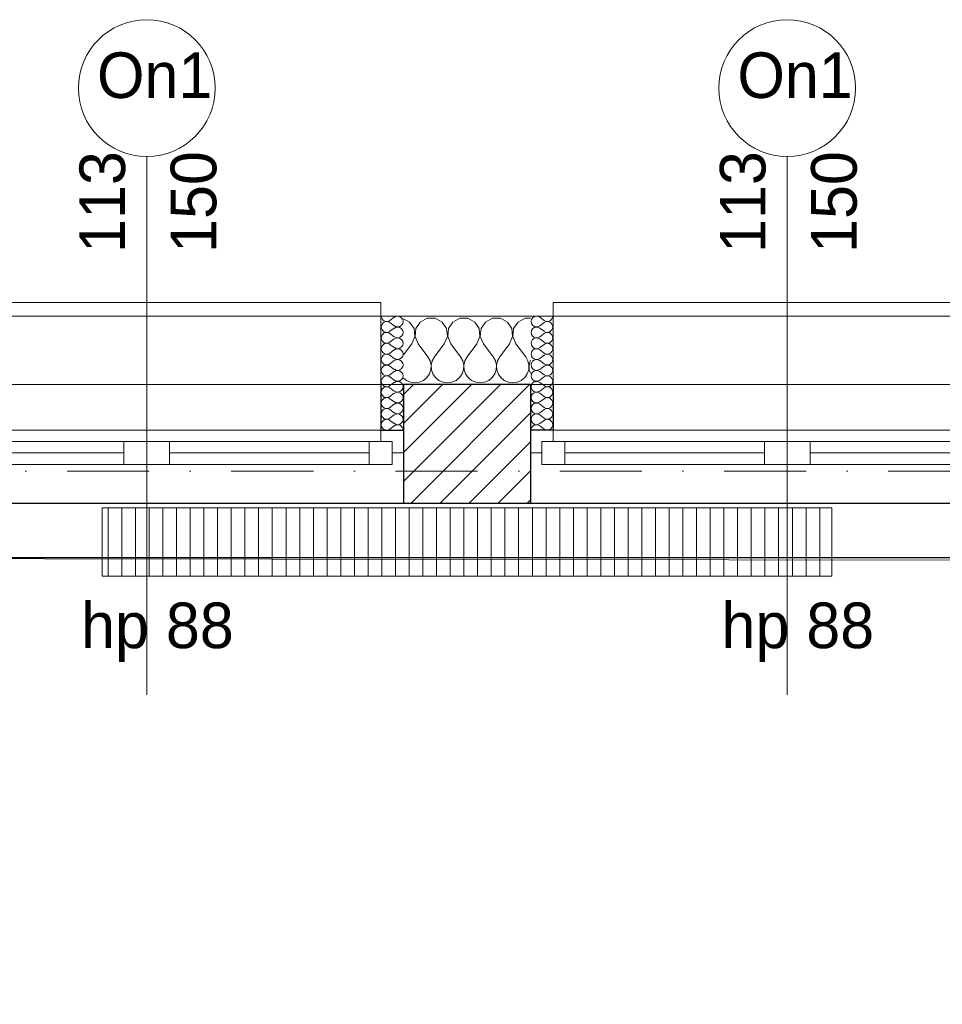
# Model space of a CAD drawing. Header units: millimetres. Extents: x 172139 to 266886, y 89525 to 138225.
# Tile 82 of 82: x 217776 to 219799, y 120167 to 122326. Entities that reach past the tile are written whole.
import ezdxf
from ezdxf.enums import TextEntityAlignment as Align

# ---------------------------------------------------------------- set-up
doc = ezdxf.new("R2010")
doc.units = ezdxf.units.MM
doc.header["$MEASUREMENT"] = 0
doc.linetypes.add('Kropki i Kreski', pattern=[360, 180, -90, 0, -90])
for name, color, linetype in [('Konstrukcja - Siatki mod', 7, 'Continuous'), ('KR_INW', 7, 'Continuous'), ('NAPIS_SODON', 7, 'Continuous'), ('Okna ArchiCADa', 7, 'Continuous'), ('Znaczniki okien ArchiCADa', 7, 'Continuous')]:
    doc.layers.add(name, color=color, linetype=linetype)
for name, color, linetype, lineweight, true_color in [('Konstrukcja - Siatki mod_Nr_pióra__48', 7, 'Continuous', 15, 0xa80f02), ('KR_INW_Nr_pióra__102', 7, 'Continuous', 5, 0xcccccc), ('Okna ArchiCADa_Nr_pióra__61', 7, 'Continuous', 13, 0x6a6a6a), ('Okna ArchiCADa_Nr_pióra__64', 7, 'Continuous', 13, 0x41c341), ('W_KAN_GRZEJNIKI_Nr_pióra__24', 7, 'Continuous', 15, 0x029e21), ('W_KAN_GRZEJNIKI_Nr_pióra__4', 7, 'Continuous', 13, 0x029e21), ('Znaczniki okien ArchiCADa_Nr_pióra__20', 7, 'Continuous', 13, 0xb00000), ('Znaczniki okien ArchiCADa_Nr_pióra__44', 7, 'Continuous', 13, 0x029e21)]:
    doc.layers.add(name, color=color, linetype=linetype, lineweight=lineweight, true_color=true_color)
for name, color, linetype, lineweight in [('KR_INW_Nr_pióra__101', 252, 'Continuous', 5), ('KR_INW_Nr_pióra__27', 7, 'Continuous', 25), ('KR_INW_Nr_pióra__47', 7, 'Continuous', 15), ('NAPIS_SODON_Nr_pióra__1', 7, 'Continuous', 13), ('NAPIS_SODON_Nr_pióra__121', 255, 'Continuous', 0), ('Okna ArchiCADa_Nr_pióra__27', 7, 'Continuous', 25), ('STREFA_NOWE_POM_Nr_pióra__121', 255, 'Continuous', 0), ('Znaczniki okien ArchiCADa_Nr_pióra__7', 7, 'Continuous', 13)]:
    doc.layers.add(name, color=color, linetype=linetype, lineweight=lineweight)
doc.styles.add('GENERATED_STYLE_1', font='txt')

# ---------------------------------------------------------------- blocks, each defined once
blk = doc.blocks.new('Strop_1', base_point=(179225, 121523.3))
at = {"layer": 'NAPIS_SODON_Nr_pióra__1', "linetype": 'Continuous', "flags": 128}
blk.add_lwpolyline([(179225, 121523.3), (179225.9, 107003.8), (250898.3, 107008.3), (250897.4, 121527.8)], close=True, dxfattribs=at)
blk = doc.blocks.new('Strop_2', base_point=(188316, 115154.1))
at = {"layer": 'NAPIS_SODON_Nr_pióra__121', "linetype": 'Continuous', "flags": 128}
blk.add_lwpolyline([(205315.4, 121145.6), (224463.2, 121145.6), (224463.2, 120284.7), (224843.2, 120284.7), (224843.2, 121525.6), (230445.6, 121525.6), (230445.6, 120284.7), (230445.6, 115394.1), (230442.2, 115394.1), (230443.9, 117003.9), (226439, 117009.8), (226379.4, 115221.6), (224893.2, 115252.5), (224893.2, 113397.6), (205242.2, 113397.6)], dxfattribs=at)
blk = doc.blocks.new('*X112')
at = {"layer": 'KR_INW_Nr_pióra__102', "linetype": 'Continuous'}
for p, q in [((218631.2, 121662.7), (218617.9, 121669.9)), ((218640.8, 121648.2), (218631.2, 121662.7)), ((218654.5, 121662.7), (218644.9, 121648.2)), ((218669.9, 121670.9), (218654.5, 121662.7)), ((218687.3, 121670.9), (218669.9, 121670.9)), ((218702.6, 121662.7), (218687.3, 121670.9)), ((218712.2, 121648.2), (218702.6, 121662.7)), ((218726, 121662.7), (218716.3, 121648.2)), ((218741.3, 121670.9), (218726, 121662.7)), ((218758.7, 121670.9), (218741.3, 121670.9)), ((218774, 121662.7), (218758.7, 121670.9)), ((218783.7, 121648.2), (218774, 121662.7)), ((218797.4, 121662.7), (218787.8, 121648.2)), ((218812.7, 121670.9), (218797.4, 121662.7)), ((218830.1, 121670.9), (218812.7, 121670.9)), ((218845.5, 121662.7), (218830.1, 121670.9)), ((218855.1, 121648.2), (218845.5, 121662.7)), ((218868.8, 121662.7), (218859.2, 121648.2)), ((218884.2, 121670.9), (218868.8, 121662.7)), ((218896.1, 121670.9), (218884.2, 121670.9)), ((218642.4, 121630.9), (218640.8, 121648.2)), ((218644.9, 121648.2), (218643.3, 121630.9)), ((218713.9, 121630.9), (218712.2, 121648.2)), ((218716.3, 121648.2), (218714.7, 121630.9)), ((218785.3, 121630.9), (218783.7, 121648.2)), ((218787.8, 121648.2), (218786.1, 121630.9)), ((218856.7, 121630.9), (218855.1, 121648.2)), ((218859.2, 121648.2), (218857.6, 121630.9)), ((218635.7, 121614.9), (218617.9, 121591.1)), ((218635.7, 121614.9), (218642.4, 121630.9)), ((218643.3, 121630.9), (218650, 121614.9)), ((218650, 121614.9), (218671.4, 121586.3)), ((218707.1, 121614.9), (218685.7, 121586.3)), ((218707.1, 121614.9), (218713.9, 121630.9)), ((218714.7, 121630.9), (218721.4, 121614.9)), ((218721.4, 121614.9), (218742.9, 121586.3)), ((218778.6, 121614.9), (218757.1, 121586.3)), ((218778.6, 121614.9), (218785.3, 121630.9)), ((218786.1, 121630.9), (218792.9, 121614.9)), ((218792.9, 121614.9), (218814.3, 121586.3)), ((218850, 121614.9), (218828.6, 121586.3)), ((218850, 121614.9), (218856.7, 121630.9)), ((218857.6, 121630.9), (218864.3, 121614.9)), ((218864.3, 121614.9), (218885.7, 121586.3)), ((218676.2, 121577.7), (218671.4, 121586.3)), ((218678.4, 121568.1), (218676.2, 121577.7)), ((218677.9, 121558.2), (218678.4, 121568.1)), ((218680.9, 121577.7), (218678.7, 121568.1)), ((218678.7, 121568.1), (218679.2, 121558.2)), ((218685.7, 121586.3), (218680.9, 121577.7)), ((218747.6, 121577.7), (218742.9, 121586.3)), ((218749.9, 121568.1), (218747.6, 121577.7)), ((218749.4, 121558.2), (218749.9, 121568.1)), ((218752.4, 121577.7), (218750.1, 121568.1)), ((218750.1, 121568.1), (218750.6, 121558.2)), ((218757.1, 121586.3), (218752.4, 121577.7)), ((218819.1, 121577.7), (218814.3, 121586.3)), ((218821.3, 121568.1), (218819.1, 121577.7)), ((218820.8, 121558.2), (218821.3, 121568.1)), ((218823.8, 121577.7), (218821.6, 121568.1)), ((218821.6, 121568.1), (218822.1, 121558.2)), ((218828.6, 121586.3), (218823.8, 121577.7)), ((218890.5, 121577.7), (218885.7, 121586.3)), ((218892.7, 121568.1), (218890.5, 121577.7)), ((218892.2, 121558.2), (218892.7, 121568.1)), ((218895.2, 121577.7), (218893, 121568.1)), ((218893, 121568.1), (218893.5, 121558.2)), ((218896.1, 121579.3), (218895.2, 121577.7)), ((218669.2, 121540.8), (218674.8, 121548.9)), ((218674.8, 121548.9), (218677.9, 121558.2)), ((218679.2, 121558.2), (218682.3, 121548.9)), ((218682.3, 121548.9), (218687.9, 121540.8)), ((218740.6, 121540.8), (218746.2, 121548.9)), ((218746.2, 121548.9), (218749.4, 121558.2)), ((218750.6, 121558.2), (218753.8, 121548.9)), ((218753.8, 121548.9), (218759.4, 121540.8)), ((218812.1, 121540.8), (218817.7, 121548.9)), ((218817.7, 121548.9), (218820.8, 121558.2)), ((218822.1, 121558.2), (218825.2, 121548.9)), ((218825.2, 121548.9), (218830.8, 121540.8)), ((218883.5, 121540.8), (218889.1, 121548.9)), ((218889.1, 121548.9), (218892.2, 121558.2)), ((218893.5, 121558.2), (218896.1, 121550.5)), ((218617.9, 121539.6), (218624.1, 121534.5)), ((218624.1, 121534.5), (218633.1, 121530.5)), ((218633.1, 121530.5), (218642.9, 121529.2)), ((218642.9, 121529.2), (218652.6, 121530.5)), ((218652.6, 121530.5), (218661.6, 121534.5)), ((218661.6, 121534.5), (218669.2, 121540.8)), ((218687.9, 121540.8), (218695.5, 121534.5)), ((218695.5, 121534.5), (218704.5, 121530.5)), ((218704.5, 121530.5), (218714.3, 121529.2)), ((218714.3, 121529.2), (218724, 121530.5)), ((218724, 121530.5), (218733.1, 121534.5)), ((218733.1, 121534.5), (218740.6, 121540.8)), ((218759.4, 121540.8), (218766.9, 121534.5)), ((218766.9, 121534.5), (218776, 121530.5)), ((218776, 121530.5), (218785.7, 121529.2)), ((218785.7, 121529.2), (218795.5, 121530.5)), ((218795.5, 121530.5), (218804.5, 121534.5)), ((218804.5, 121534.5), (218812.1, 121540.8)), ((218830.8, 121540.8), (218838.4, 121534.5)), ((218838.4, 121534.5), (218847.4, 121530.5)), ((218847.4, 121530.5), (218857.1, 121529.2)), ((218857.1, 121529.2), (218866.9, 121530.5)), ((218866.9, 121530.5), (218875.9, 121534.5)), ((218875.9, 121534.5), (218883.5, 121540.8))]:
    blk.add_line(p, q, dxfattribs=at)
blk = doc.blocks.new('*X120')
at = {"layer": 'KR_INW_Nr_pióra__102', "linetype": 'Continuous'}
for p, q in [((218916.3, 121673.2), (218925.9, 121666.1)), ((218916.3, 121654.2), (218925.9, 121661.3)), ((218916.3, 121649.4), (218925.9, 121642.3)), ((218916.3, 121630.4), (218925.9, 121637.5)), ((218916.3, 121625.6), (218925.9, 121618.5)), ((218916.3, 121606.5), (218925.9, 121613.7)), ((218916.3, 121601.8), (218925.9, 121594.6)), ((218916.3, 121582.7), (218925.9, 121589.9)), ((218916.3, 121578), (218925.9, 121570.8)), ((218916.3, 121558.9), (218925.9, 121566.1)), ((218916.3, 121554.2), (218925.9, 121547)), ((218916.3, 121535.1), (218925.9, 121542.3)), ((218916.3, 121530.4), (218925.9, 121523.2)), ((218916.3, 121511.3), (218925.9, 121518.5)), ((218916.3, 121506.5), (218925.9, 121499.4)), ((218916.3, 121487.5), (218925.9, 121494.6)), ((218916.3, 121482.7), (218925.9, 121475.6)), ((218916.3, 121463.7), (218925.9, 121470.8)), ((218916.3, 121458.9), (218925.9, 121451.8)), ((218916.3, 121439.9), (218925.9, 121447)), ((218916.3, 121435.1), (218925.9, 121428))]:
    blk.add_line(p, q, dxfattribs=at)
for centre, start, end in [((218909.2, 121663.7), 53.1301, 306.8699), ((218933, 121675.6), 233.1301, 0), ((218933, 121651.8), 0, 126.8699), ((218909.2, 121639.9), 53.1301, 306.8699), ((218933, 121651.8), 233.1301, 0), ((218933, 121628), 0, 126.8699), ((218909.2, 121616.1), 53.1301, 306.8699), ((218933, 121628), 233.1301, 0), ((218933, 121604.2), 0, 126.8699), ((218909.2, 121592.3), 53.1301, 306.8699), ((218933, 121604.2), 233.1301, 0), ((218933, 121580.4), 0, 126.8699), ((218909.2, 121568.5), 53.1301, 306.8699), ((218933, 121580.4), 233.1301, 0), ((218933, 121556.5), 0, 126.8699), ((218909.2, 121544.6), 53.1301, 306.8699), ((218933, 121556.5), 233.1301, 0), ((218909.2, 121520.8), 53.1301, 306.8699), ((218933, 121532.7), 0, 126.8699), ((218933, 121532.7), 233.1301, 0), ((218909.2, 121497), 53.1301, 306.8699), ((218933, 121508.9), 0, 126.8699), ((218933, 121508.9), 233.1301, 0), ((218909.2, 121473.2), 53.1301, 306.8699), ((218933, 121485.1), 0, 126.8699), ((218933, 121485.1), 233.1301, 0), ((218909.2, 121449.4), 53.1301, 306.8699), ((218933, 121461.3), 0, 126.8699), ((218933, 121461.3), 233.1301, 0), ((218933, 121437.5), 0, 126.8699), ((218909.2, 121425.6), 53.1301, 180), ((218933, 121437.5), 233.1301, 0)]:
    blk.add_arc(centre, 11.9, start, end, dxfattribs=at)
blk = doc.blocks.new('*X123')
at = {"layer": 'KR_INW_Nr_pióra__102', "linetype": 'Continuous'}
for p, q in [((218597.6, 121673.2), (218588.1, 121666.1)), ((218597.6, 121654.2), (218588.1, 121661.3)), ((218597.6, 121649.4), (218588.1, 121642.3)), ((218597.6, 121630.4), (218588.1, 121637.5)), ((218597.6, 121625.6), (218588.1, 121618.5)), ((218597.6, 121606.5), (218588.1, 121613.7)), ((218597.6, 121601.8), (218588.1, 121594.6)), ((218597.6, 121582.7), (218588.1, 121589.9)), ((218597.6, 121578), (218588.1, 121570.8)), ((218597.6, 121558.9), (218588.1, 121566.1)), ((218597.6, 121554.2), (218588.1, 121547)), ((218597.6, 121535.1), (218588.1, 121542.3)), ((218597.6, 121530.4), (218588.1, 121523.2)), ((218597.6, 121511.3), (218588.1, 121518.5)), ((218597.6, 121506.5), (218588.1, 121499.4)), ((218597.6, 121487.5), (218588.1, 121494.6)), ((218597.6, 121482.7), (218588.1, 121475.6)), ((218597.6, 121463.7), (218588.1, 121470.8)), ((218597.6, 121458.9), (218588.1, 121451.8)), ((218597.6, 121439.9), (218588.1, 121447)), ((218597.6, 121435.1), (218588.1, 121428))]:
    blk.add_line(p, q, dxfattribs=at)
for centre, start, end in [((218581, 121675.6), 180, 306.8699), ((218604.8, 121663.7), 233.1301, 126.8699), ((218581, 121651.8), 53.1301, 180), ((218581, 121651.8), 180, 306.8699), ((218581, 121628), 53.1301, 180), ((218604.8, 121639.9), 233.1301, 126.8699), ((218581, 121628), 180, 306.8699), ((218581, 121604.2), 53.1301, 180), ((218604.8, 121616.1), 233.1301, 126.8699), ((218581, 121604.2), 180, 306.8699), ((218581, 121580.4), 53.1301, 180), ((218604.8, 121592.3), 233.1301, 126.8699), ((218581, 121580.4), 180, 306.8699), ((218581, 121556.5), 53.1301, 180), ((218604.8, 121568.5), 233.1301, 126.8699), ((218581, 121556.5), 180, 306.8699), ((218604.8, 121544.6), 233.1301, 126.8699), ((218581, 121532.7), 53.1301, 180), ((218581, 121532.7), 180, 306.8699), ((218604.8, 121520.8), 233.1301, 126.8699), ((218581, 121508.9), 53.1301, 180), ((218581, 121508.9), 180, 306.8699), ((218604.8, 121497), 233.1301, 126.8699), ((218581, 121485.1), 53.1301, 180), ((218581, 121485.1), 180, 306.8699), ((218604.8, 121473.2), 233.1301, 126.8699), ((218581, 121461.3), 53.1301, 180), ((218581, 121461.3), 180, 306.8699), ((218604.8, 121449.4), 233.1301, 126.8699), ((218581, 121437.5), 53.1301, 180), ((218581, 121437.5), 180, 306.8699), ((218604.8, 121425.6), 0, 126.8699)]:
    blk.add_arc(centre, 11.9, start, end, dxfattribs=at)
blk = doc.blocks.new('Okno dwuskrzydłowe 19')
at = {"layer": 'Okna ArchiCADa_Nr_pióra__64', "linetype": 'Continuous'}
for p, q in [((-562.8, 230), (562.8, 230)), ((-537.8, 25), (-487.8, 25)), ((-537.8, -25), (-537.8, 25)), ((-487.8, 25), (-50, 25)), ((-487.8, 25), (-487.8, -25)), ((-487.8, 25), (-50, 25)), ((-50, -25), (-50, 25)), ((-50, 25), (0, 25)), ((0, 25), (0, -25)), ((0, 25), (50, 25)), ((0, -25), (0, 25)), ((50, 25), (487.8, 25)), ((50, 25), (50, -25)), ((50, 25), (487.8, 25)), ((487.8, -25), (487.8, 25)), ((487.8, 25), (537.8, 25)), ((537.8, 25), (537.8, -25)), ((-562.8, 0), (-537.8, 0)), ((-562.8, -50), (-562.8, 0)), ((-537.8, 0), (-537.8, -25)), ((-487.8, 0), (-50, 0)), ((50, 0), (487.8, 0)), ((537.8, -25), (537.8, 0)), ((537.8, 0), (562.8, 0)), ((562.8, -50), (562.8, 0)), ((-537.8, -25), (-512.8, -25)), ((-487.8, -25), (-537.8, -25)), ((-512.8, -25), (-512.8, -50)), ((-50, -25), (-487.8, -25)), ((0, -25), (-50, -25)), ((50, -25), (0, -25)), ((487.8, -25), (50, -25)), ((537.8, -25), (487.8, -25)), ((512.8, -50), (512.8, -25)), ((512.8, -25), (537.8, -25)), ((-512.8, -50), (-562.8, -50)), ((-512.8, -50), (-562.8, -50)), ((0, -50), (-512.8, -50)), ((512.8, -50), (0, -50)), ((562.8, -50), (512.8, -50)), ((512.8, -50), (562.8, -50)), ((-512.8, -300), (512.8, -300)), ((-512.8, -300), (-512.8, -330)), ((512.8, -330), (512.8, -300)), ((-512.8, -330), (512.8, -330))]:
    blk.add_line(p, q, dxfattribs=at)
blk = doc.blocks.new('Znacznik O 19')
at = {"layer": 'Znaczniki okien ArchiCADa_Nr_pióra__20', "linetype": 'Continuous'}
blk.add_line((0, 350), (0, -830), dxfattribs=at)
at = {"layer": 'Znaczniki okien ArchiCADa_Nr_pióra__44', "linetype": 'Continuous'}
for start, end in [(0, 180), (180, 0)]:
    blk.add_arc((0, 500), 150, start, end, dxfattribs=at)
at = {"layer": 'Znaczniki okien ArchiCADa_Nr_pióra__7', "style": 'GENERATED_STYLE_1'}
for tag, p in [('AC_MarkerText_2', (-17.6, 138.6)), ('AC_MarkerText_3', (182.4, 138.7))]:
    blk.add_attdef(tag, text='', height=100, rotation=90, dxfattribs=at).set_placement(p, align=Align.BOTTOM_LEFT)
for tag, p in [('AC_WIDO_ID', (-109.2, 448.3)), ('AC_MarkerText_4', (-144, -758))]:
    blk.add_attdef(tag, text='', height=100, dxfattribs=at).set_placement(p, align=Align.BOTTOM_LEFT)
blk = doc.blocks.new('Wnęka sklepiona płasko 19_2')
at = {"layer": 'Okna ArchiCADa_Nr_pióra__27', "linetype": 'Continuous'}
for p, q in [((-1264.8, 250), (-1264.8, 130)), ((1264.8, 250), (-1264.8, 250)), ((1264.8, 130), (1264.8, 250)), ((-1264.8, 130), (1264.8, 130))]:
    blk.add_line(p, q, dxfattribs=at)
at = {"layer": 'Okna ArchiCADa_Nr_pióra__61', "linetype": 'Continuous'}
blk.add_line((-1264.8, 250), (1264.8, 250), dxfattribs=at)
blk = doc.blocks.new('Ściana_1', base_point=(179075.1, 121675.6))
at = {"layer": 'KR_INW_Nr_pióra__101', "linetype": 'Continuous'}
h = blk.add_hatch(dxfattribs=at)
h.set_pattern_fill('Cegła_licówka', color=256, style=0, pattern_type=2)
h.set_pattern_definition([(45, (0, 0), (-31.819804, 31.819804), [])])
h.paths.add_polyline_path([(218617.9, 121375.6), (218617.9, 121265.6), (218896.1, 121265.6), (218896.1, 121375.6), (218896.1, 121425.6), (218896.1, 121525.6), (218617.9, 121525.6), (218617.9, 121425.6)])
at = {"layer": 'KR_INW_Nr_pióra__27', "linetype": 'Continuous'}
for p, q in [((218567.9, 121525.6), (218567.9, 121425.6)), ((218896.1, 121525.6), (218617.9, 121525.6)), ((218617.9, 121525.6), (218617.9, 121425.6)), ((218896.1, 121525.6), (218896.1, 121425.6)), ((218946.1, 121525.6), (218946.1, 121425.6)), ((218567.9, 121425.6), (218617.9, 121425.6)), ((218617.9, 121425.6), (218617.9, 121375.6)), ((218946.1, 121425.6), (218896.1, 121425.6)), ((218896.1, 121425.6), (218896.1, 121375.6)), ((218617.9, 121375.6), (218617.9, 121265.6)), ((218896.1, 121375.6), (218896.1, 121265.6)), ((218617.9, 121265.6), (218896.1, 121265.6))]:
    blk.add_line(p, q, dxfattribs=at)
at = {"layer": 'KR_INW_Nr_pióra__47', "linetype": 'Continuous'}
for p, q in [((218617.9, 121675.6), (218567.9, 121675.6)), ((218567.9, 121425.6), (218567.9, 121675.6)), ((218567.9, 121675.6), (218567.9, 121525.6)), ((218896.1, 121675.6), (218946.1, 121675.6)), ((218946.1, 121425.6), (218946.1, 121675.6)), ((218946.1, 121675.6), (218946.1, 121525.6)), ((218617.9, 121425.6), (218567.9, 121425.6)), ((218896.1, 121425.6), (218946.1, 121425.6))]:
    blk.add_line(p, q, dxfattribs=at)
at = {"layer": 'KR_INW_Nr_pióra__47', "linetype": 'Continuous', "flags": 128}
blk.add_lwpolyline([(218896.1, 121675.6), (218617.9, 121675.6)], dxfattribs=at)
at = {"layer": 'KR_INW'}
for name in ['*X123', '*X120', '*X112']:
    blk.add_blockref(name, (0, 0), dxfattribs=at)
at = {"layer": 'Okna ArchiCADa', "color": 251, "linetype": 'Continuous', "lineweight": 13, "true_color": 0x6a6a6a, "xscale": -1, "zscale": 1000, "rotation": 180}
blk.add_blockref('Wnęka sklepiona płasko 19_2', (218757, 121395.6), dxfattribs=at)
at = {"layer": 'Okna ArchiCADa_Nr_pióra__64', "linetype": 'Continuous', "xscale": -1, "zscale": 1000, "rotation": 180}
for p in [(218055, 121375.6), (219458.9, 121375.6)]:
    blk.add_blockref('Okno dwuskrzydłowe 19', p, dxfattribs=at)
at = {"layer": 'Znaczniki okien ArchiCADa', "color": 14, "lineweight": 13, "true_color": 0xb00000}
ref = blk.add_blockref('Znacznik O 19', (218055, 121675.6), dxfattribs=at)
ref.add_attrib('AC_MarkerText_2', '113', dxfattribs={"layer": 'Znaczniki okien ArchiCADa_Nr_pióra__7', "color": 7, "height": 100, "rotation": 90, "style": 'GENERATED_STYLE_1'}).set_placement((218037.4, 121814.2), align=Align.BOTTOM_LEFT)
ref.add_attrib('AC_MarkerText_3', '150', dxfattribs={"layer": 'Znaczniki okien ArchiCADa_Nr_pióra__7', "color": 7, "height": 100, "rotation": 90, "style": 'GENERATED_STYLE_1'}).set_placement((218237.4, 121814.3), align=Align.BOTTOM_LEFT)
ref.add_attrib('AC_MarkerText_4', 'hp 88', dxfattribs={"layer": 'Znaczniki okien ArchiCADa_Nr_pióra__7', "color": 7, "height": 100, "style": 'GENERATED_STYLE_1'}).set_placement((217911, 120917.6), align=Align.BOTTOM_LEFT)
ref.add_attrib('AC_WIDO_ID', 'On1', dxfattribs={"layer": 'Znaczniki okien ArchiCADa_Nr_pióra__7', "color": 7, "height": 100, "style": 'GENERATED_STYLE_1'}).set_placement((217945.9, 122123.9), align=Align.BOTTOM_LEFT)
ref = blk.add_blockref('Znacznik O 19', (219458.9, 121675.6), dxfattribs=at)
ref.add_attrib('AC_MarkerText_2', '113', dxfattribs={"layer": 'Znaczniki okien ArchiCADa_Nr_pióra__7', "color": 7, "height": 100, "rotation": 90, "style": 'GENERATED_STYLE_1'}).set_placement((219441.3, 121814.2), align=Align.BOTTOM_LEFT)
ref.add_attrib('AC_MarkerText_3', '150', dxfattribs={"layer": 'Znaczniki okien ArchiCADa_Nr_pióra__7', "color": 7, "height": 100, "rotation": 90, "style": 'GENERATED_STYLE_1'}).set_placement((219641.3, 121814.3), align=Align.BOTTOM_LEFT)
ref.add_attrib('AC_MarkerText_4', 'hp 88', dxfattribs={"layer": 'Znaczniki okien ArchiCADa_Nr_pióra__7', "color": 7, "height": 100, "style": 'GENERATED_STYLE_1'}).set_placement((219314.9, 120917.6), align=Align.BOTTOM_LEFT)
ref.add_attrib('AC_WIDO_ID', 'On1', dxfattribs={"layer": 'Znaczniki okien ArchiCADa_Nr_pióra__7', "color": 7, "height": 100, "style": 'GENERATED_STYLE_1'}).set_placement((219349.8, 122123.9), align=Align.BOTTOM_LEFT)
blk = doc.blocks.new('Standardowy znacznik siatki_10')
at = {"layer": 'Konstrukcja - Siatki mod_Nr_pióra__48', "linetype": 'Kropki i Kreski'}
blk.add_line((1000, 0), (72912, 0), dxfattribs=at)

msp = doc.modelspace()

# ---------------------------------------------------------------- hatches: boundary and pattern name
at = {"layer": 'W_KAN_GRZEJNIKI_Nr_pióra__4', "linetype": 'Continuous'}
h = msp.add_hatch(dxfattribs=at)
h.set_pattern_fill('Sklejka', color=256, style=0, pattern_type=2)
h.set_pattern_definition([(270, (219170.18, 121255.595), (30, 0), [])])
h.paths.add_polyline_path([(217957, 121255.6), (219557, 121255.6), (219557, 121105.6), (217957, 121105.6)])

# ---------------------------------------------------------------- linework, layer by layer
at = {"layer": 'STREFA_NOWE_POM_Nr_pióra__121', "linetype": 'Continuous', "flags": 128}
msp.add_lwpolyline([(216330.8, 115862.5), (216785.8, 115846.9), (216797.4, 115586.8), (220688.1, 115586.8), (220678.8, 116587.4), (221330.1, 116604.7), (221330.1, 121138), (216330.8, 121145.6)], close=True, dxfattribs=at)
at = {"layer": 'W_KAN_GRZEJNIKI_Nr_pióra__24', "linetype": 'Continuous', "flags": 128}
msp.add_lwpolyline([(217957, 121255.6), (219557, 121255.6), (219557, 121105.6), (217957, 121105.6)], close=True, dxfattribs=at)

# ---------------------------------------------------------------- block references
at = {"layer": 'Konstrukcja - Siatki mod', "color": 8, "linetype": 'Continuous', "lineweight": 13, "zscale": 1000}
msp.add_blockref('Standardowy znacznik siatki_10', (177989.3, 121335.6), dxfattribs=at)
at = {"layer": 'KR_INW'}
msp.add_blockref('Ściana_1', (179075.1, 121675.6), dxfattribs=at)
at = {"layer": 'NAPIS_SODON', "linetype": 'Continuous'}
msp.add_blockref('Strop_1', (179225, 121523.3), dxfattribs=at)
at = {"layer": 'NAPIS_SODON', "color": 255, "linetype": 'Continuous', "lineweight": 0}
msp.add_blockref('Strop_2', (188316, 115154.1), dxfattribs=at)

doc.saveas('drawing.dxf')
